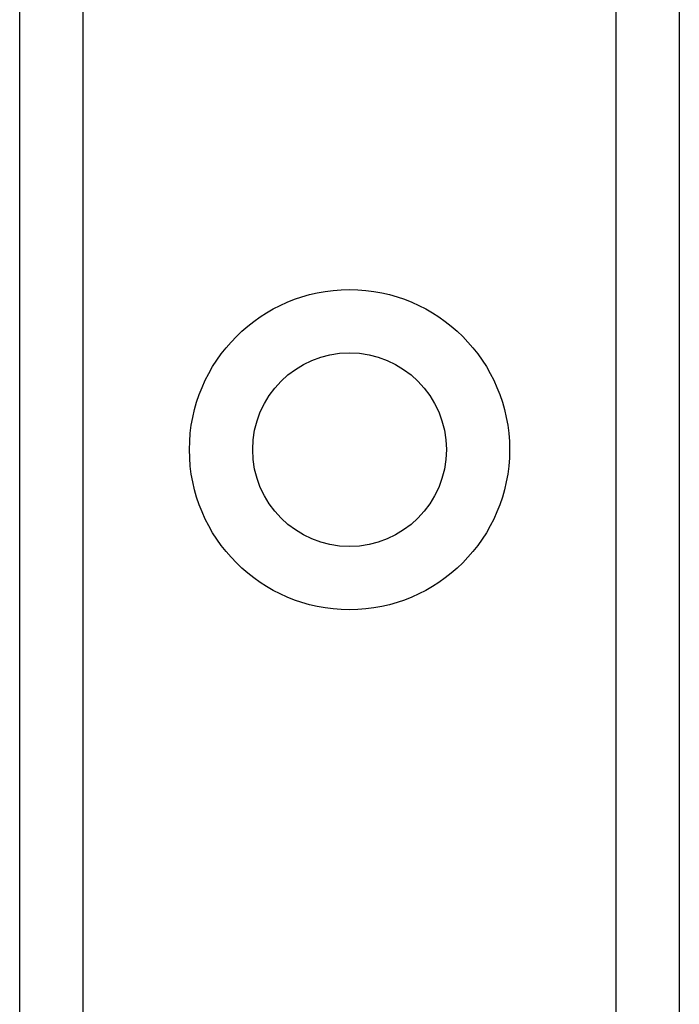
# Model space of a CAD drawing. Header units: inches. Extents: x 3.3 to 95.3, y 5.9 to 50.1.
# Tile 7 of 71: x 5.468 to 6.03, y 20.416 to 21.254. Entities that reach past the tile are written whole.
import ezdxf

# ---------------------------------------------------------------- set-up
doc = ezdxf.new("R2010")
doc.units = ezdxf.units.IN
doc.header["$MEASUREMENT"] = 0
doc.layers.add('Visible Edges(ANSI)', color=7, linetype='Continuous', lineweight=25)
doc.layers.add('Visible Tangent Edges(ANSI)', color=7, linetype='Continuous', lineweight=25)

msp = doc.modelspace()

# ---------------------------------------------------------------- linework, layer by layer
at = {"layer": 'Visible Edges(ANSI)'}
for p, q in [((5.46808, 19.57724), (5.46808, 36.96307)), ((6.03008, 36.96307), (6.03008, 19.57724))]:
    msp.add_line(p, q, dxfattribs=at)
msp.add_circle((5.74908, 20.88827), 0.0825, dxfattribs=at)
at = {"layer": 'Visible Tangent Edges(ANSI)'}
for p, q in [((5.52193, 36.96307), (5.52193, 19.57724)), ((5.97623, 19.57724), (5.97623, 36.96307))]:
    msp.add_line(p, q, dxfattribs=at)
msp.add_circle((5.74908, 20.88827), 0.13635, dxfattribs=at)

doc.saveas('drawing.dxf')
